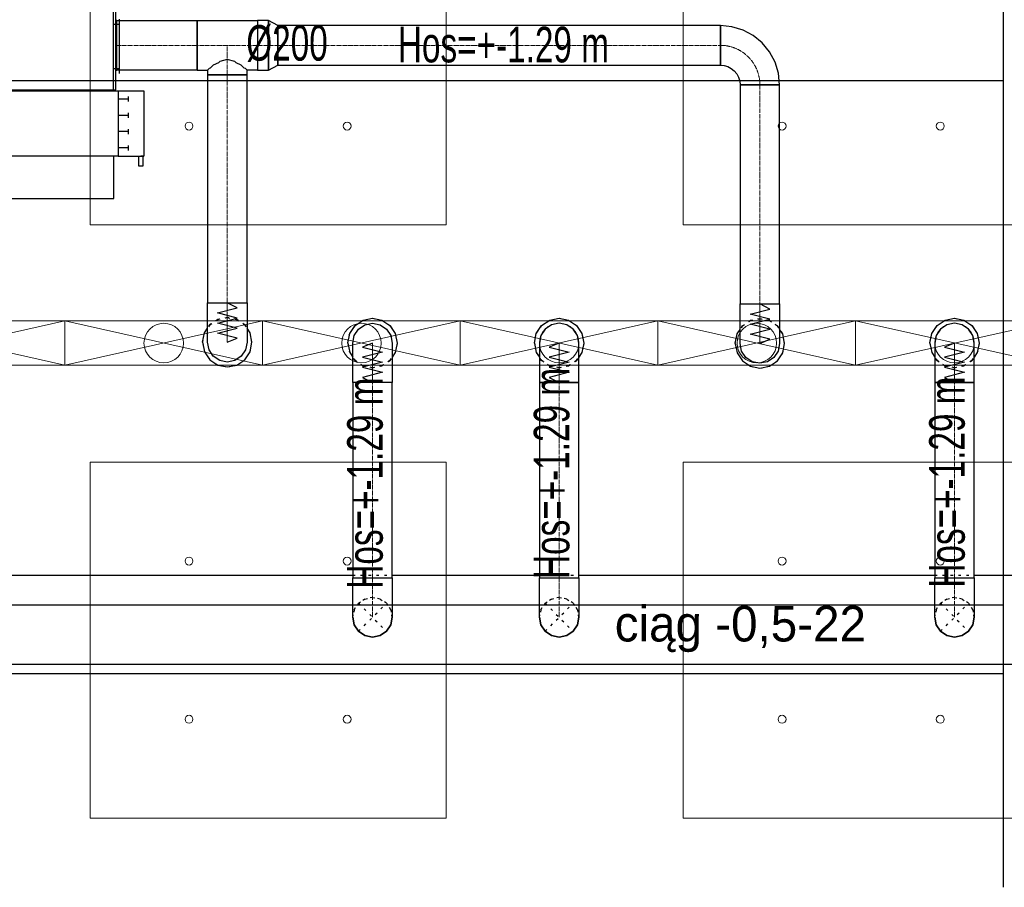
# Model space of a CAD drawing. Header units: centimetres. Extents: x -228435 to 46820, y -89367 to 152985.
# Tile 187 of 252: x -4297 to 684, y 53250 to 57638. Entities that reach past the tile are written whole.
import ezdxf

# ---------------------------------------------------------------- set-up
doc = ezdxf.new("R2010")
doc.units = ezdxf.units.CM
doc.header["$LTSCALE"] = 50
doc.header["$PDMODE"] = 35
doc.header["$PDSIZE"] = 0.1
for name, pattern in [('CADVENT_CENTERLINE', [9.9, 7.4, -1, 0.5, -1]), ('CADVENT_HIDDEN', [0.8, 0.25, -0.55]), ('Kondygnacja  -0_5$0$HIDDEN', [9.525, 6.35, -3.175]), ('Kondygnacja  -0_5$0$HIDDEN2', [4.7625, 3.175, -1.5875])]:
    doc.linetypes.add(name, pattern=pattern)
doc.layers.get('0').update_dxf_attribs({"color": 8})
doc.layers.get('DEFPOINTS').update_dxf_attribs({"color": 8})
for name, color, linetype in [('01-103-Went PP_poziom-0_5$0$L_Nawiew', 3, 'Continuous'), ('bgde-nawiewDETAILS', 1, 'Continuous'), ('bgde-nawiewEXP', 1, 'Continuous'), ('bgde-nawiewHIDDEN', 1, 'Continuous'), ('bgde-tekst', 7, 'Continuous'), ('bgde-wywiewSOL', 5, 'Continuous'), ('Kondygnacja  -0_5$0$ARCH_KONSTR_POWYŻEJ RZUTU', 8, 'Kondygnacja  -0_5$0$HIDDEN'), ('Kondygnacja  -0_5$0$ARCH_KONSTR_POWYŻEJ RZUTU_IST', 8, 'Kondygnacja  -0_5$0$HIDDEN2')]:
    doc.layers.add(name, color=color, linetype=linetype)
for name, color, linetype, lineweight in [('bgde-nawiewCEN', 7, 'Continuous', 13), ('bgde_AJ_specyfikacja', 2, 'Continuous', 30), ('bgde_nawiewnik', 11, 'Continuous', 5), ('Kondygnacja  -0_5$0$ARCH_INFO_WYMIARY', 8, 'Continuous', 9), ('SU Lampy kwadratowe  -05$0$ARCH_SUFITY_PODWIESZANE', 8, 'Continuous', 9)]:
    doc.layers.add(name, color=color, linetype=linetype, lineweight=lineweight)
doc.styles.add('Kondygnacja  -0_5$0$Romans', font='Romans.shx', dxfattribs={"width": 0.7})
doc.dimstyles.new('Kondygnacja  -0_5$0$Wymiary 1-100', dxfattribs={"dimtxt": 12, "dimasz": 10, "dimexe": 5, "dimexo": 0, "dimgap": 4, "dimtad": 1, "dimrnd": 0.5, "dimzin": 12, "dimdsep": 46, "dimtxsty": 'Kondygnacja  -0_5$0$Romans', "dimblk": 'Kondygnacja  -0_5$0$_Oblique', "dimcen": 10, "dimdle": 10, "dimclrt": 55, "dimazin": 0, "dimtfac": 1, "dimtmove": 1, "dimatfit": 3, "dimfxl": 0, "dimtolj": 1, "dimtzin": 0, "dimarcsym": 0})

# ---------------------------------------------------------------- blocks, each defined once
blk = doc.blocks.new('SU Lampy kwadratowe  -05$0$moduł sufitu')
at = {"layer": 'SU Lampy kwadratowe  -05$0$ARCH_SUFITY_PODWIESZANE'}
for points in [[(60, -60), (240, -60), (240, -240), (60, -240)], [(360, -60), (540, -60), (540, -240), (360, -240)], [(60, -360), (240, -360), (240, -540), (60, -540)], [(360, -360), (540, -360), (540, -540), (360, -540)]]:
    blk.add_lwpolyline(points, close=True, dxfattribs=at)
for centre in [(110, -110), (190, -110), (410, -110), (490, -110), (110, -190), (190, -190), (410, -190), (490, -190), (110, -410), (190, -410), (410, -410), (490, -410), (110, -490), (190, -490), (410, -490), (490, -490)]:
    blk.add_circle(centre, 2, dxfattribs=at)
blk = doc.blocks.new('SU Lampy kwadratowe  -05')
at = {"layer": 'SU Lampy kwadratowe  -05$0$ARCH_SUFITY_PODWIESZANE'}
blk.add_blockref('SU Lampy kwadratowe  -05$0$moduł sufitu', (11660, 10400), dxfattribs=at)
blk = doc.blocks.new('Kondygnacja  -0_5$0$konstrukcja istniejąca -0.5')
at = {"layer": 'Kondygnacja  -0_5$0$ARCH_KONSTR_POWYŻEJ RZUTU_IST', "ltscale": 10}
for points in [[(12182, 9825), (12182, 10975)], [(12182, 10232.89), (11138, 10232.89)], [(11138, 9967.89), (12182, 9967.89)], [(12182, 9932.89), (11138, 9932.89)]]:
    blk.add_lwpolyline(points, dxfattribs=at)
blk = doc.blocks.new('Kondygnacja  -0_5$0$_Oblique')
at = {"color": 0, "linetype": 'ByBlock', "lineweight": -2}
blk.add_line((-0.5, -0.5), (0.5, 0.5), dxfattribs=at)
blk = doc.blocks.new('*D212')
at = {"layer": 'DEFPOINTS', "color": 0}
for p in [(-30586.3, 81900), (-30681.1, 12489.5), (9064, 12489.5)]:
    blk.add_point(p, dxfattribs=at)
at = {"layer": 'Kondygnacja  -0_5$0$ARCH_INFO_WYMIARY', "color": 0, "lineweight": -2}
for p, q in [((-30673.1, 81900), (-30686.1, 81900)), ((-30681.1, 81910), (-30681.1, 12479.5)), ((-30673.1, 12489.5), (-30686.1, 12489.5))]:
    blk.add_line(p, q, dxfattribs=at)
at = {"layer": 'Kondygnacja  -0_5$0$ARCH_INFO_WYMIARY', "color": 0, "lineweight": -2, "xscale": 10, "yscale": 10, "zscale": 10}
for p, rotation in [((-30681.1, 81900), 90), ((-30681.1, 12489.5), 270)]:
    blk.add_blockref('Kondygnacja  -0_5$0$_Oblique', p, dxfattribs=dict(at, rotation=rotation))
at = {"layer": 'Kondygnacja  -0_5$0$ARCH_INFO_WYMIARY', "color": 55, "insert": (-30691.1, 47194.8), "char_height": 12, "attachment_point": 5, "rotation": 90, "style": 'Kondygnacja  -0_5$0$Romans'}
blk.add_mtext('\\A1;69410.5', dxfattribs=at)
blk = doc.blocks.new('A$C066D7839')
at = {"layer": 'bgde_nawiewnik'}
for p, q in [((-50, -11.15), (-50, 11.15)), ((-50, 11.15), (50, 11.15)), ((-50, -11.15), (50, 11.15)), ((50, -11.15), (-50, 11.15)), ((50, 11.15), (50, -11.15)), ((50, -11.15), (-50, -11.15))]:
    blk.add_line(p, q, dxfattribs=at)
blk.add_circle((0, 0), 10, dxfattribs=at)
blk = doc.blocks.new('A$C5B3E7367')
at = {"layer": '01-103-Went PP_poziom-0_5$0$L_Nawiew'}
h = blk.add_hatch(color=256, dxfattribs=at)
h.paths.add_polyline_path([(215, 704), (215, 674), (331.7, 674), (331.7, 612.1), (445.9, 689), (331.7, 765.9), (331.7, 704)])
h.paths.add_polyline_path([(48.3, 704), (48.3, 674), (215, 674), (215, 704)])
for p, q in [((215, 1525), (165, 1525)), ((165, 1525), (165, 1505)), ((165, 1505), (215, 1505)), ((215, 1400), (215, 1530)), ((545, 1530), (215, 1530)), ((215, 1530), (215, 1515)), ((545, 1400), (545, 1530)), ((243.8, 1452), (268.8, 1452)), ((256.2, 1452), (256.2, 1400)), ((326.2, 1452), (351.2, 1452)), ((338.8, 1452), (338.8, 1400)), ((408.8, 1452), (433.8, 1452)), ((421.2, 1452), (421.2, 1400)), ((491.2, 1452), (516.2, 1452)), ((503.8, 1452), (503.8, 1400)), ((545, 1400), (215, 1400)), ((215, 1400), (215, 1378)), ((545, 0), (545, 1400)), ((0, 1378), (215, 1378)), ((0, 0), (0, 1378)), ((215, 1378), (215, 0)), ((445.9, 689), (331.7, 765.9)), ((331.7, 704), (331.7, 765.9)), ((48.3, 704), (331.7, 704)), ((48.3, 704), (48.3, 674)), ((48.3, 674), (331.7, 674)), ((445.9, 689), (331.7, 612.1)), ((331.7, 612.1), (331.7, 674)), ((215, 0), (0, 0)), ((215, 0), (545, 0))]:
    blk.add_line(p, q, dxfattribs=at)
blk = doc.blocks.new('A$C53CA46B8')
at = {"layer": 'bgde-wywiewSOL'}
for p, q in [((112.9, 511.1), (-162.1, 511.1)), ((-137.1, 481.1), (-137.1, 511.1)), ((87.9, 481.1), (87.9, 511.1)), ((200.4, 481.1), (-249.6, 481.1)), ((-249.6, 481.1), (-249.6, -878.9)), ((200.4, 481.1), (200.4, -878.9)), ((200.4, -878.9), (-249.6, -878.9)), ((-137.1, -878.9), (-137.1, -908.9)), ((87.9, -878.9), (87.9, -908.9)), ((112.9, -908.9), (-162.1, -908.9))]:
    blk.add_line(p, q, dxfattribs=at)
at = {"layer": '01-103-Went PP_poziom-0_5$0$L_Nawiew'}
blk.add_blockref('A$C5B3E7367', (-794.6, -893.9), dxfattribs=at)

msp = doc.modelspace()

# ---------------------------------------------------------------- linework, layer by layer
at = {"layer": 'bgde-nawiewCEN', "linetype": 'CADVENT_CENTERLINE', "ltscale": 0.06}
for p, q in [((-3809.902, 57508.36), (-3805.902, 57508.36)), ((-3399.521, 57508.36), (-3805.902, 57508.36)), ((-3246.521, 57508.36), (-3399.521, 57508.36)), ((-3246.521, 57358.36), (-3246.521, 57508.36)), ((-3093.521, 57508.36), (-3246.521, 57508.36)), ((-3093.521, 57508.36), (-2990.521, 57508.36)), ((-2990.521, 57508.36), (-752.292, 57508.36)), ((-3246.521, 57358.36), (-3246.521, 56206.627)), ((-552.292, 57308.36), (-552.292, 56200.645)), ((-3246.521, 56206.627), (-3246.521, 56187.93)), ((-3246.521, 56187.93), (-3246.521, 56136.819)), ((-552.292, 56200.645), (-552.292, 56181.949)), ((-552.292, 56181.949), (-552.292, 56130.838)), ((-3246.521, 56136.819), (-3246.521, 56109.027)), ((-3246.521, 56109.027), (-3246.521, 56085.501)), ((-3246.521, 56085.501), (-3246.521, 56065.886)), ((-552.292, 56130.838), (-552.292, 56103.045)), ((-552.292, 56103.045), (-552.292, 56079.519)), ((-3246.521, 56065.886), (-3246.521, 56049.827)), ((-3246.521, 56049.827), (-3246.521, 56036.967)), ((-3246.521, 56036.967), (-3246.521, 56026.952)), ((-552.292, 56079.519), (-552.292, 56059.905)), ((-552.292, 56059.905), (-552.292, 56043.845)), ((-552.292, 56043.845), (-552.292, 56030.986)), ((-3246.521, 56026.952), (-3246.521, 56019.427)), ((-3246.521, 56019.427), (-3246.521, 56014.034)), ((-3246.521, 56014.034), (-3246.521, 56010.419)), ((-3246.521, 56010.419), (-3246.521, 56008.227)), ((-3246.521, 56008.227), (-3246.521, 56007.101)), ((-3246.521, 56007.101), (-3246.521, 56006.627)), ((-2511.873, 56002.223), (-2511.873, 56002.697)), ((-2511.873, 56001.097), (-2511.873, 56002.223)), ((-2511.873, 55998.905), (-2511.873, 56001.097)), ((-2511.873, 55995.29), (-2511.873, 55998.905)), ((-2511.873, 55989.897), (-2511.873, 55995.29)), ((-2511.873, 55982.372), (-2511.873, 55989.897)), ((-1567.838, 56002.223), (-1567.838, 56002.697)), ((-1567.838, 56001.097), (-1567.838, 56002.223)), ((-1567.838, 55998.905), (-1567.838, 56001.097)), ((-1567.838, 55995.29), (-1567.838, 55998.905)), ((-1567.838, 55989.897), (-1567.838, 55995.29)), ((-1567.838, 55982.372), (-1567.838, 55989.897)), ((-552.292, 56030.986), (-552.292, 56020.971)), ((-552.292, 56020.971), (-552.292, 56013.445)), ((-552.292, 56013.445), (-552.292, 56008.053)), ((-552.292, 56008.053), (-552.292, 56004.438)), ((-552.292, 56004.438), (-552.292, 56002.245)), ((-552.292, 56002.245), (-552.292, 56001.119)), ((-552.292, 56001.119), (-552.292, 56000.645)), ((432.162, 56002.223), (432.162, 56002.697)), ((432.162, 56001.097), (432.162, 56002.223)), ((432.162, 55998.905), (432.162, 56001.097)), ((432.162, 55995.29), (432.162, 55998.905)), ((432.162, 55989.897), (432.162, 55995.29)), ((432.162, 55982.372), (432.162, 55989.897)), ((-2511.873, 55972.357), (-2511.873, 55982.372)), ((-2511.873, 55959.497), (-2511.873, 55972.357)), ((-2511.873, 55943.438), (-2511.873, 55959.497)), ((-2511.873, 55923.823), (-2511.873, 55943.438)), ((-1567.838, 55972.357), (-1567.838, 55982.372)), ((-1567.838, 55959.497), (-1567.838, 55972.357)), ((-1567.838, 55943.438), (-1567.838, 55959.497)), ((-1567.838, 55923.823), (-1567.838, 55943.438)), ((432.162, 55972.357), (432.162, 55982.372)), ((432.162, 55959.497), (432.162, 55972.357)), ((432.162, 55943.438), (432.162, 55959.497)), ((432.162, 55923.823), (432.162, 55943.438)), ((-2511.873, 55900.297), (-2511.873, 55923.823)), ((-2511.873, 55872.505), (-2511.873, 55900.297)), ((-1567.838, 55900.297), (-1567.838, 55923.823)), ((-1567.838, 55872.505), (-1567.838, 55900.297)), ((432.162, 55900.297), (432.162, 55923.823)), ((432.162, 55872.505), (432.162, 55900.297)), ((-2511.873, 55821.394), (-2511.873, 55872.505)), ((-1567.838, 55821.394), (-1567.838, 55872.505)), ((432.162, 55821.394), (432.162, 55872.505)), ((-2511.873, 55802.697), (-2511.873, 55821.394)), ((-2511.873, 54815.657), (-2511.873, 55802.697)), ((-1567.838, 55802.697), (-1567.838, 55821.394)), ((-1567.838, 54815.657), (-1567.838, 55802.697)), ((432.162, 55802.697), (432.162, 55821.394)), ((432.162, 54815.657), (432.162, 55802.697)), ((-2511.873, 54815.657), (-2511.873, 54615.657)), ((-1567.838, 54815.657), (-1567.838, 54615.657)), ((432.162, 54815.657), (432.162, 54615.657))]:
    msp.add_line(p, q, dxfattribs=at)
at = {"layer": 'bgde-nawiewCEN', "linetype": 'CADVENT_CENTERLINE', "ltscale": 0.06, "extrusion": (0, 0, -1)}
msp.add_arc((752.292, 57308.36), 200, 90, 180, dxfattribs=at)
at = {"layer": 'bgde-nawiewDETAILS', "linetype": 'CADVENT_HIDDEN'}
for p, q in [((-2582.584, 54544.946), (-2441.162, 54686.368)), ((-2582.584, 54686.368), (-2441.162, 54544.946)), ((-1638.549, 54544.946), (-1497.127, 54686.368)), ((-1638.549, 54686.368), (-1497.127, 54544.946)), ((361.451, 54544.946), (502.873, 54686.368)), ((361.451, 54686.368), (502.873, 54544.946))]:
    msp.add_line(p, q, dxfattribs=at)
at = {"layer": 'bgde-nawiewEXP', "linetype": 'Continuous'}
for points in [[(-5169.902, 57283.36), (-3809.902, 57283.36), (-3809.902, 57733.36), (-5169.902, 57733.36)], [(-3805.902, 57383.36), (-3805.902, 57633.36), (-3399.521, 57633.36), (-3399.521, 57383.36)], [(-3093.521, 57383.36), (-3038.678, 57383.36), (-3038.678, 57633.36), (-3093.521, 57633.36), (-3093.521, 57392.875)], [(-3038.678, 57383.36), (-2990.521, 57408.36), (-2990.521, 57608.36), (-3038.678, 57633.36), (-3038.678, 57392.875)], [(-2990.521, 57408.36), (-752.292, 57408.36), (-752.292, 57608.36), (-2990.521, 57608.36), (-2990.521, 57415.972)], [(-752.292, 57408.36), (-732.783, 57406.439), (-714.023, 57400.748), (-696.735, 57391.507), (-681.581, 57379.071), (-669.145, 57363.917), (-659.904, 57346.629), (-654.213, 57327.869), (-652.292, 57308.36), (-452.292, 57308.36), (-458.056, 57366.887), (-475.128, 57423.165), (-502.851, 57475.031), (-540.16, 57520.492), (-585.621, 57557.801), (-637.487, 57585.524), (-693.765, 57602.596), (-752.292, 57608.36), (-752.292, 57415.972)], [(-3346.521, 56206.627), (-3146.521, 56206.627), (-3146.521, 57358.36), (-3346.521, 57358.36)], [(-652.292, 56200.645), (-452.292, 56200.645), (-452.292, 57308.36), (-652.292, 57308.36)], [(-3346.521, 56006.627), (-3346.521, 56206.627), (-3146.521, 56206.627), (-3146.521, 56006.627), (-3154.133, 55968.358), (-3175.81, 55935.916), (-3208.253, 55914.239), (-3246.521, 55906.627), (-3284.789, 55914.239), (-3317.232, 55935.916), (-3338.909, 55968.358)], [(-652.292, 56000.645), (-652.292, 56200.645), (-452.292, 56200.645), (-452.292, 56000.645), (-459.904, 55962.377), (-481.581, 55929.935), (-514.023, 55908.257), (-552.292, 55900.645), (-590.56, 55908.257), (-623.002, 55929.935), (-644.68, 55962.377)], [(-2611.873, 54815.657), (-2411.873, 54815.657), (-2411.873, 55802.697), (-2611.873, 55802.697), (-2611.873, 56002.697), (-2604.261, 56040.966), (-2582.584, 56073.408), (-2550.141, 56095.085), (-2511.873, 56102.697), (-2473.605, 56095.085), (-2441.162, 56073.408), (-2419.485, 56040.966), (-2411.873, 56002.697), (-2411.873, 55802.697), (-2611.873, 55802.697)], [(-1667.838, 55802.697), (-1467.838, 55802.697), (-1467.838, 56002.697), (-1475.45, 56040.966), (-1497.127, 56073.408), (-1529.57, 56095.085), (-1567.838, 56102.697), (-1606.106, 56095.085), (-1638.549, 56073.408), (-1660.226, 56040.966), (-1667.838, 56002.697), (-1667.838, 55821.394)], [(332.162, 55802.697), (532.162, 55802.697), (532.162, 56002.697), (524.55, 56040.966), (502.873, 56073.408), (470.43, 56095.085), (432.162, 56102.697), (393.894, 56095.085), (361.451, 56073.408), (339.774, 56040.966), (332.162, 56002.697), (332.162, 55821.394)], [(-1667.838, 54815.657), (-1467.838, 54815.657), (-1467.838, 55802.697), (-1667.838, 55802.697)], [(332.162, 54815.657), (532.162, 54815.657), (532.162, 55802.697), (332.162, 55802.697)], [(-2611.873, 54615.657), (-2611.873, 54815.657), (-2411.873, 54815.657), (-2411.873, 54615.657), (-2419.485, 54577.389), (-2441.162, 54544.946), (-2473.605, 54523.269), (-2511.873, 54515.657), (-2550.141, 54523.269), (-2582.584, 54544.946), (-2604.261, 54577.389)], [(-1667.838, 54615.657), (-1667.838, 54815.657), (-1467.838, 54815.657), (-1467.838, 54615.657), (-1475.45, 54577.389), (-1497.127, 54544.946), (-1529.57, 54523.269), (-1567.838, 54515.657), (-1606.106, 54523.269), (-1638.549, 54544.946), (-1660.226, 54577.389)], [(332.162, 54615.657), (332.162, 54815.657), (532.162, 54815.657), (532.162, 54615.657), (524.55, 54577.389), (502.873, 54544.946), (470.43, 54523.269), (432.162, 54515.657), (393.894, 54523.269), (361.451, 54544.946), (339.774, 54577.389)], [(-2611.873, 54615.657), (-2604.261, 54577.389), (-2582.584, 54544.946), (-2550.141, 54523.269), (-2511.873, 54515.657), (-2473.605, 54523.269), (-2441.162, 54544.946), (-2419.485, 54577.389), (-2411.873, 54615.657), (-2419.485, 54577.389), (-2441.162, 54544.946), (-2473.605, 54523.269), (-2511.873, 54515.657), (-2550.141, 54523.269), (-2582.584, 54544.946), (-2604.261, 54577.389)], [(-1667.838, 54615.657), (-1660.226, 54577.389), (-1638.549, 54544.946), (-1606.106, 54523.269), (-1567.838, 54515.657), (-1529.57, 54523.269), (-1497.127, 54544.946), (-1475.45, 54577.389), (-1467.838, 54615.657), (-1475.45, 54577.389), (-1497.127, 54544.946), (-1529.57, 54523.269), (-1567.838, 54515.657), (-1606.106, 54523.269), (-1638.549, 54544.946), (-1660.226, 54577.389)], [(332.162, 54615.657), (339.774, 54577.389), (361.451, 54544.946), (393.894, 54523.269), (432.162, 54515.657), (470.43, 54523.269), (502.873, 54544.946), (524.55, 54577.389), (532.162, 54615.657), (524.55, 54577.389), (502.873, 54544.946), (470.43, 54523.269), (432.162, 54515.657), (393.894, 54523.269), (361.451, 54544.946), (339.774, 54577.389)]]:
    msp.add_lwpolyline(points, close=True, dxfattribs=at)
for points in [[(-3809.902, 57383.36), (-3805.902, 57383.36), (-3805.902, 57633.36), (-3809.902, 57633.36)], [(-3399.521, 57383.36), (-3399.521, 57633.36), (-3093.521, 57633.36), (-3093.521, 57383.36), (-3146.521, 57383.36)], [(-3399.521, 57383.36), (-3346.521, 57383.36), (-3346.521, 57358.36), (-3146.521, 57358.36), (-3146.521, 57383.36), (-3154.133, 57390.972), (-3160.526, 57392.875), (-3175.81, 57408.16), (-3202.267, 57419.972), (-3208.253, 57425.958), (-3246.521, 57437.35), (-3284.789, 57425.958), (-3290.775, 57419.972), (-3317.232, 57408.16), (-3332.516, 57392.875), (-3338.909, 57390.972), (-3346.521, 57383.36)], [(-2636.873, 56002.697), (-2627.358, 56050.533), (-2600.261, 56091.086), (-2559.708, 56118.182), (-2511.873, 56127.697), (-2464.038, 56118.182), (-2423.485, 56091.086), (-2396.388, 56050.533), (-2386.873, 56002.697), (-2396.388, 55954.862), (-2411.873, 55931.687)], [(-1692.838, 56002.697), (-1683.323, 56050.533), (-1656.226, 56091.086), (-1615.674, 56118.182), (-1567.838, 56127.697), (-1520.003, 56118.182), (-1479.45, 56091.086), (-1452.353, 56050.533), (-1442.838, 56002.697), (-1452.353, 55954.862), (-1467.838, 55931.687)], [(307.162, 56002.697), (316.677, 56050.533), (343.774, 56091.086), (384.326, 56118.182), (432.162, 56127.697), (479.997, 56118.182), (520.55, 56091.086), (547.647, 56050.533), (557.162, 56002.697), (547.647, 55954.862), (532.162, 55931.687)], [(-3371.521, 56006.627), (-3362.006, 55958.791), (-3334.909, 55918.238), (-3294.356, 55891.142), (-3246.521, 55881.627), (-3198.686, 55891.142), (-3158.133, 55918.238), (-3131.036, 55958.791), (-3121.521, 56006.627), (-3131.036, 56054.462), (-3146.521, 56077.637)], [(-3371.521, 56006.627), (-3362.006, 56054.462), (-3346.521, 56077.637)], [(-677.292, 56000.645), (-667.777, 55952.81), (-640.68, 55912.257), (-600.127, 55885.16), (-552.292, 55875.645), (-504.456, 55885.16), (-463.903, 55912.257), (-436.807, 55952.81), (-427.292, 56000.645), (-436.807, 56048.481), (-452.292, 56071.656)], [(-677.292, 56000.645), (-667.777, 56048.481), (-652.292, 56071.656)], [(-2636.873, 56002.697), (-2627.358, 55954.862), (-2611.873, 55931.687)], [(-1692.838, 56002.697), (-1683.323, 55954.862), (-1667.838, 55931.687)], [(307.162, 56002.697), (316.677, 55954.862), (332.162, 55931.687)], [(-7750.031, 54379.018), (-7750.031, 54829.018), (-7740.031, 54829.018), (-7740.031, 54379.018), (7819.875, 54379.018), (7819.875, 54829.018), (6609.969, 54829.018)], [(-4467.838, 54829.018), (-2611.873, 54829.018)], [(-2411.873, 54829.018), (-1667.838, 54829.018)], [(-1467.838, 54829.018), (332.162, 54829.018)], [(532.162, 54829.018), (1632.162, 54829.018)]]:
    msp.add_lwpolyline(points, dxfattribs=at)
at = {"layer": 'bgde-nawiewEXP'}
for points in [[(-3246.521, 56006.627), (-3196.521, 56027.924), (-3296.521, 56053.286), (-3196.521, 56078.506), (-3296.521, 56103.791), (-3196.521, 56129.326), (-3296.521, 56154.686), (-3196.521, 56180.144), (-3246.521, 56206.627)], [(-552.292, 56000.645), (-502.292, 56021.943), (-602.292, 56047.305), (-502.292, 56072.525), (-602.292, 56097.81), (-502.292, 56123.345), (-602.292, 56148.704), (-502.292, 56174.163), (-552.292, 56200.645)], [(-2511.873, 56002.697), (-2561.873, 55981.4), (-2461.873, 55956.038), (-2561.873, 55930.818), (-2461.873, 55905.533), (-2561.873, 55879.998), (-2461.873, 55854.639), (-2561.873, 55829.18), (-2511.873, 55802.697)], [(-1567.838, 56002.697), (-1617.838, 55981.4), (-1517.838, 55956.038), (-1617.838, 55930.818), (-1517.838, 55905.533), (-1617.838, 55879.998), (-1517.838, 55854.639), (-1617.838, 55829.18), (-1567.838, 55802.697)], [(432.162, 56002.697), (382.162, 55981.4), (482.162, 55956.038), (382.162, 55930.818), (482.162, 55905.533), (382.162, 55879.998), (482.162, 55854.639), (382.162, 55829.18), (432.162, 55802.697)]]:
    msp.add_lwpolyline(points, dxfattribs=at)
at = {"layer": 'bgde-nawiewHIDDEN', "linetype": 'CADVENT_HIDDEN'}
for points in [[(-3809.902, 57383.36), (-3809.902, 57633.36)], [(-3371.521, 56006.627), (-3362.006, 55958.791), (-3334.909, 55918.238), (-3294.356, 55891.142), (-3246.521, 55881.627), (-3198.686, 55891.142), (-3158.133, 55918.238), (-3131.036, 55958.791), (-3121.521, 56006.627), (-3131.036, 56054.462), (-3158.133, 56095.015), (-3198.686, 56122.112), (-3246.521, 56131.627), (-3294.356, 56122.112), (-3334.909, 56095.015), (-3346.521, 56077.637)], [(-3371.521, 56006.627), (-3362.006, 56054.462), (-3334.909, 56095.015), (-3294.356, 56122.112), (-3246.521, 56131.627), (-3198.686, 56122.112), (-3158.133, 56095.015), (-3146.521, 56077.637)], [(-2636.873, 56002.697), (-2627.358, 56050.533), (-2600.261, 56091.086), (-2559.708, 56118.182), (-2511.873, 56127.697), (-2464.038, 56118.182), (-2423.485, 56091.086), (-2396.388, 56050.533), (-2386.873, 56002.697), (-2396.388, 55954.862), (-2423.485, 55914.309), (-2464.038, 55887.213), (-2511.873, 55877.697), (-2559.708, 55887.213), (-2600.261, 55914.309), (-2559.708, 55887.213), (-2511.873, 55877.697), (-2464.038, 55887.213), (-2423.485, 55914.309), (-2411.873, 55931.687)], [(-1692.838, 56002.697), (-1683.323, 56050.533), (-1656.226, 56091.086), (-1615.674, 56118.182), (-1567.838, 56127.697), (-1520.003, 56118.182), (-1479.45, 56091.086), (-1452.353, 56050.533), (-1442.838, 56002.697), (-1452.353, 55954.862), (-1479.45, 55914.309), (-1520.003, 55887.213), (-1567.838, 55877.697), (-1615.674, 55887.213), (-1656.226, 55914.309), (-1615.674, 55887.213), (-1567.838, 55877.697), (-1520.003, 55887.213), (-1479.45, 55914.309), (-1467.838, 55931.687)], [(-677.292, 56000.645), (-667.777, 55952.81), (-640.68, 55912.257), (-600.127, 55885.16), (-552.292, 55875.645), (-504.456, 55885.16), (-463.903, 55912.257), (-436.807, 55952.81), (-427.292, 56000.645), (-436.807, 56048.481), (-463.903, 56089.034), (-504.456, 56116.13), (-552.292, 56125.645), (-600.127, 56116.13), (-640.68, 56089.034), (-652.292, 56071.656)], [(-677.292, 56000.645), (-667.777, 56048.481), (-640.68, 56089.034), (-600.127, 56116.13), (-552.292, 56125.645), (-504.456, 56116.13), (-463.903, 56089.034), (-452.292, 56071.656)], [(307.162, 56002.697), (316.677, 56050.533), (343.774, 56091.086), (384.326, 56118.182), (432.162, 56127.697), (479.997, 56118.182), (520.55, 56091.086), (547.647, 56050.533), (557.162, 56002.697), (547.647, 55954.862), (520.55, 55914.309), (479.997, 55887.213), (432.162, 55877.697), (384.326, 55887.213), (343.774, 55914.309), (384.326, 55887.213), (432.162, 55877.697), (479.997, 55887.213), (520.55, 55914.309), (532.162, 55931.687)], [(-2636.873, 56002.697), (-2627.358, 55954.862), (-2600.261, 55914.309), (-2611.873, 55931.687)], [(-1692.838, 56002.697), (-1683.323, 55954.862), (-1656.226, 55914.309), (-1667.838, 55931.687)], [(307.162, 56002.697), (316.677, 55954.862), (343.774, 55914.309), (332.162, 55931.687)], [(-2611.873, 54829.018), (-2411.873, 54829.018)], [(-1667.838, 54829.018), (-1467.838, 54829.018)], [(332.162, 54829.018), (532.162, 54829.018)]]:
    msp.add_lwpolyline(points, dxfattribs=at)
for points in [[(-2611.873, 54615.657), (-2604.261, 54653.925), (-2582.584, 54686.368), (-2550.141, 54708.045), (-2511.873, 54715.657), (-2473.605, 54708.045), (-2441.162, 54686.368), (-2419.485, 54653.925), (-2411.873, 54615.657), (-2419.485, 54653.925), (-2441.162, 54686.368), (-2473.605, 54708.045), (-2511.873, 54715.657), (-2550.141, 54708.045), (-2582.584, 54686.368), (-2604.261, 54653.925)], [(-1667.838, 54615.657), (-1660.226, 54653.925), (-1638.549, 54686.368), (-1606.106, 54708.045), (-1567.838, 54715.657), (-1529.57, 54708.045), (-1497.127, 54686.368), (-1475.45, 54653.925), (-1467.838, 54615.657), (-1475.45, 54653.925), (-1497.127, 54686.368), (-1529.57, 54708.045), (-1567.838, 54715.657), (-1606.106, 54708.045), (-1638.549, 54686.368), (-1660.226, 54653.925)], [(332.162, 54615.657), (339.774, 54653.925), (361.451, 54686.368), (393.894, 54708.045), (432.162, 54715.657), (470.43, 54708.045), (502.873, 54686.368), (524.55, 54653.925), (532.162, 54615.657), (524.55, 54653.925), (502.873, 54686.368), (470.43, 54708.045), (432.162, 54715.657), (393.894, 54708.045), (361.451, 54686.368), (339.774, 54653.925)]]:
    msp.add_lwpolyline(points, close=True, dxfattribs=at)

# ---------------------------------------------------------------- block references
at = {"layer": '01-103-Went PP_poziom-0_5$0$L_Nawiew', "xscale": -1, "rotation": 270}
msp.add_blockref('A$C53CA46B8', (-4305.059, 57527.616, 2865), dxfattribs=at)
at = {"layer": '01-103-Went PP_poziom-0_5$0$L_Nawiew', "xscale": 10, "yscale": 10, "zscale": 10}
for p in [(-4567.836, 56002.697, 742.119), (-3567.836, 56002.697, 742.119), (-2567.836, 56002.697, 742.119), (-1567.836, 56002.697, 742.119), (-567.836, 56002.697, 742.119), (432.164, 56002.697, 742.119)]:
    msp.add_blockref('A$C066D7839', p, dxfattribs=at)
at = {"layer": 'Kondygnacja  -0_5$0$ARCH_KONSTR_POWYŻEJ RZUTU', "xscale": 10, "yscale": 10, "zscale": 10}
msp.add_blockref('Kondygnacja  -0_5$0$konstrukcja istniejąca -0.5', (-121140, -45000), dxfattribs=at)
at = {"layer": 'SU Lampy kwadratowe  -05$0$ARCH_SUFITY_PODWIESZANE', "xscale": 10, "yscale": 10, "zscale": 10}
msp.add_blockref('SU Lampy kwadratowe  -05', (-121140, -45000), dxfattribs=at)

# ---------------------------------------------------------------- texts
at = {"layer": 'bgde-tekst', "width": 0.7}
for s, p in [('%%c200', (-3150.462, 57430.825, 1920)), ('Hos=+-1.29 m ', (-2383.387, 57422.153, 1920))]:
    msp.add_text(s, height=180, dxfattribs=at).set_placement(p)
for p in [(-1516.07, 54809.338, -172.959), (-2460.105, 54760.362, -172.959), (483.93, 54765.55, -172.959)]:
    msp.add_text('Hos=+-1.29 m ', height=180, rotation=90, dxfattribs=at).set_placement(p)
at = {"layer": 'bgde_AJ_specyfikacja', "insert": (-1286.63, 54673.262, -660), "char_height": 180, "width": 1505.25105, "attachment_point": 1}
msp.add_mtext('ciąg -0,5-22', dxfattribs=at)

# ---------------------------------------------------------------- dimensions: what is measured, and where the dimension line sits
at = {"layer": 'Kondygnacja  -0_5$0$ARCH_INFO_WYMIARY'}
dim = msp.add_linear_dim(base=(-30681.114, 12489.5), p1=(-30586.301, 81900), p2=(9064, 12489.5), angle=90, dimstyle='Kondygnacja  -0_5$0$Wymiary 1-100', dxfattribs=at)
dim.commit()
dim.dimension.update_dxf_attribs({"geometry": '*D212', "text_midpoint": (-30691.114, 47194.75)})

doc.saveas('drawing.dxf')
